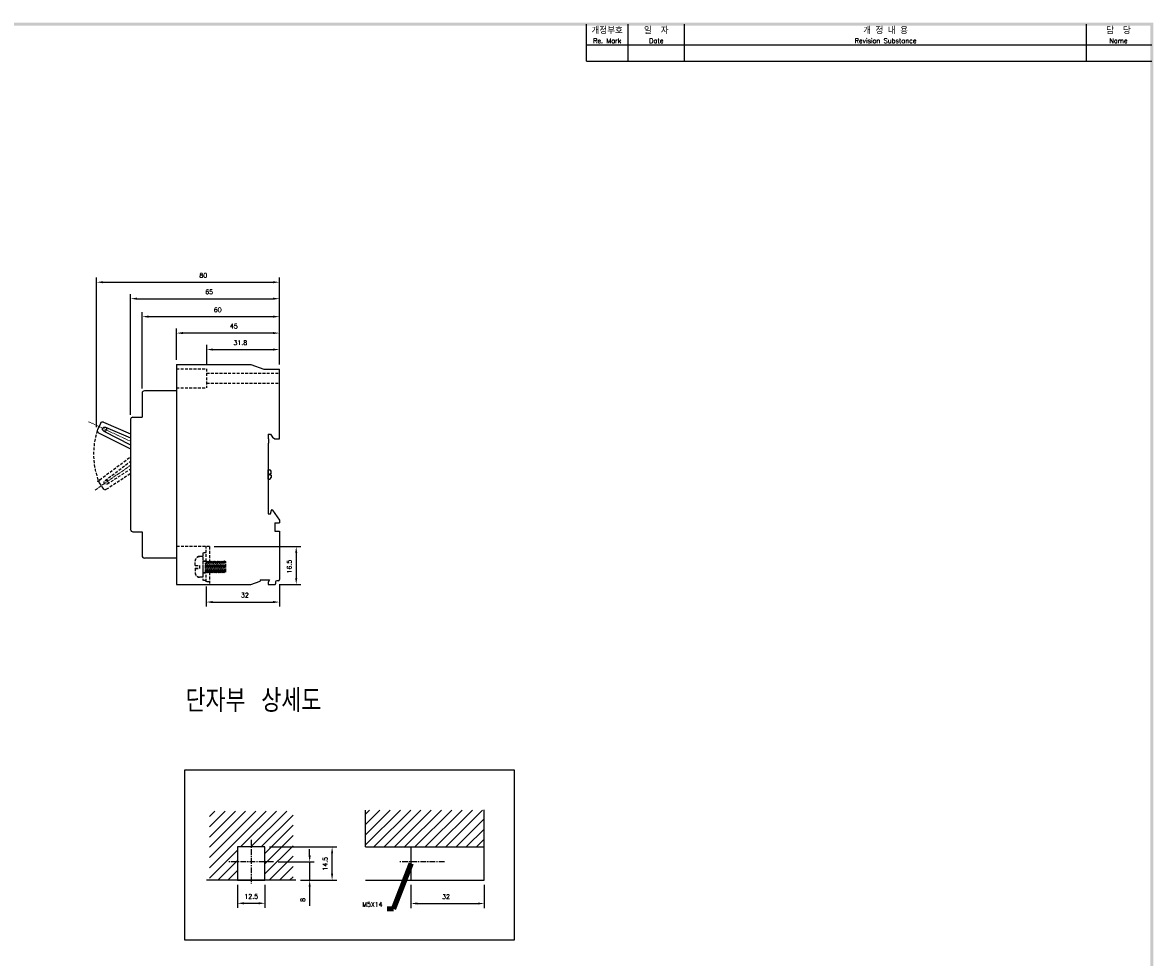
# Model space of a CAD drawing. Extents: x -28 to 1048, y -170 to 585.
# Tile 5 of 5: x 550 to 1044, y 172 to 580. Entities that reach past the tile are written whole.
import ezdxf

# ---------------------------------------------------------------- set-up
doc = ezdxf.new("R2010")
doc.units = 0
doc.header["$MEASUREMENT"] = 0
doc.linetypes.add('CENTER', pattern=[2, 1.25, -0.25, 0.25, -0.25])
doc.linetypes.add('HIDDEN', pattern=[0.375, 0.25, -0.125])
for name, color, linetype in [('cen', 1, 'CENTER'), ('Device', 7, 'CONTINUOUS'), ('di', 3, 'CONTINUOUS'), ('dimtaxt', 3, 'CONTINUOUS'), ('dwg', 7, 'CONTINUOUS'), ('hi', 5, 'HIDDEN'), ('text', 3, 'CONTINUOUS')]:
    doc.layers.add(name, color=color, linetype=linetype)
doc.styles.add('KIM', font='ROMANS.shx', dxfattribs={"height": 5, "bigfont": 'GSG1.shx'})
doc.styles.get("Standard").update_dxf_attribs({"font": 'romans.shx', "height": 2, "bigfont": 'hgs.shx'})
doc.dimstyles.get("Standard").update_dxf_attribs({"dimscale": 0, "dimtxt": 2, "dimasz": 2, "dimexe": 0.5, "dimexo": 0.5, "dimgap": 1, "dimtad": 1, "dimdsep": 46, "dimtxsty": 'Standard', "dimcen": 0, "dimclrd": 3, "dimclre": 3, "dimclrt": 3, "dimadec": 0, "dimazin": 2, "dimtp": 0.1, "dimtm": 0.1, "dimtfac": 1, "dimtmove": 0, "dimatfit": 3, "dimfxl": 0, "dimtolj": 1, "dimarcsym": 0})
doc.dimstyles.new('STANDARD$0', dxfattribs={"dimtxt": 5, "dimasz": 5, "dimexe": 1, "dimexo": 2, "dimgap": 2, "dimtad": 1, "dimdec": 4, "dimzin": 12, "dimdsep": 46, "dimtxsty": 'KIM', "dimcen": -1, "dimdle": 0.1, "dimadec": 0, "dimazin": 0, "dimtfac": 1, "dimtdec": 4, "dimtmove": 0, "dimatfit": 3, "dimfxl": 0, "dimtolj": 1, "dimtzin": 0, "dimarcsym": 0})

# ---------------------------------------------------------------- blocks, each defined once
blk = doc.blocks.new('*D400')
at = {"layer": 'di'}
for p, q in [((630.04, 334.24), (630.04, 325.42)), ((662.04, 335.24), (662.04, 325.42)), ((632.84, 327.42), (659.24, 327.42))]:
    blk.add_line(p, q, dxfattribs=at)
for points in [[(632.84, 327.89), (632.84, 326.95), (630.04, 327.42)], [(659.24, 327.89), (659.24, 326.95), (662.04, 327.42)]]:
    blk.add_solid(points, dxfattribs=at)
at = {"layer": 'di', "insert": (646.92, 330.42), "char_height": 2, "attachment_point": 5}
blk.add_mtext('\\A1;32', dxfattribs=at)
blk = doc.blocks.new('*D401')
at = {"layer": 'di'}
for p, q in [((582.14, 403.8), (582.14, 469.09)), ((584.94, 467.09), (659.24, 467.09)), ((662.04, 431.14), (662.04, 469.09))]:
    blk.add_line(p, q, dxfattribs=at)
for points in [[(584.94, 467.55), (584.94, 466.62), (582.14, 467.09)], [(659.24, 467.55), (659.24, 466.62), (662.04, 467.09)]]:
    blk.add_solid(points, dxfattribs=at)
at = {"layer": 'di', "insert": (628.77, 470.09), "char_height": 2, "attachment_point": 5}
blk.add_mtext('\\A1;80', dxfattribs=at)
blk = doc.blocks.new('*D402')
at = {"layer": 'di'}
for p, q in [((597.04, 409.14), (597.04, 461.9)), ((599.84, 459.9), (659.24, 459.9)), ((662.04, 431.14), (662.04, 461.9))]:
    blk.add_line(p, q, dxfattribs=at)
for points in [[(599.84, 460.36), (599.84, 459.43), (597.04, 459.9)], [(659.24, 460.36), (659.24, 459.43), (662.04, 459.9)]]:
    blk.add_solid(points, dxfattribs=at)
at = {"layer": 'di', "insert": (631.33, 462.9), "char_height": 2, "attachment_point": 5}
blk.add_mtext('\\A1;65', dxfattribs=at)
blk = doc.blocks.new('*D403')
at = {"layer": 'di'}
for p, q in [((602.04, 420.64), (602.04, 454.06)), ((604.84, 452.06), (659.24, 452.06)), ((662.04, 431.14), (662.04, 454.06))]:
    blk.add_line(p, q, dxfattribs=at)
for points in [[(604.84, 452.53), (604.84, 451.6), (602.04, 452.06)], [(659.24, 452.53), (659.24, 451.6), (662.04, 452.06)]]:
    blk.add_solid(points, dxfattribs=at)
at = {"layer": 'di', "insert": (635.06, 455.06), "char_height": 2, "attachment_point": 5}
blk.add_mtext('\\A1;60', dxfattribs=at)
blk = doc.blocks.new('*D391')
at = {"layer": 'di'}
for p, q in [((617.04, 433.14), (617.04, 446.87)), ((659.24, 444.87), (619.84, 444.87)), ((662.04, 431.14), (662.04, 446.87))]:
    blk.add_line(p, q, dxfattribs=at)
for points in [[(619.84, 445.34), (619.84, 444.41), (617.04, 444.87)], [(659.24, 445.34), (659.24, 444.41), (662.04, 444.87)]]:
    blk.add_solid(points, dxfattribs=at)
at = {"layer": 'di', "insert": (642.12, 447.87), "char_height": 2, "attachment_point": 5}
blk.add_mtext('\\A1;45', dxfattribs=at)
blk = doc.blocks.new('*D407')
at = {"layer": 'di'}
for p, q in [((633.54, 351.64), (671.35, 351.64)), ((669.35, 348.84), (669.35, 337.94)), ((662.14, 335.14), (671.35, 335.14))]:
    blk.add_line(p, q, dxfattribs=at)
for points in [[(668.88, 348.84), (669.82, 348.84), (669.35, 351.64)], [(668.88, 337.94), (669.82, 337.94), (669.35, 335.14)]]:
    blk.add_solid(points, dxfattribs=at)
at = {"layer": 'di', "insert": (666.35, 342.88), "char_height": 2, "attachment_point": 5, "rotation": 90}
blk.add_mtext('\\A1;16.5', dxfattribs=at)
blk = doc.blocks.new('*D408')
at = {"layer": 'di'}
for p, q in [((630.24, 431.29), (630.24, 439.68)), ((662.04, 431.29), (662.04, 439.68)), ((633.04, 437.68), (659.24, 437.68))]:
    blk.add_line(p, q, dxfattribs=at)
for points in [[(633.04, 438.15), (633.04, 437.22), (630.24, 437.68)], [(659.24, 438.15), (659.24, 437.22), (662.04, 437.68)]]:
    blk.add_solid(points, dxfattribs=at)
at = {"layer": 'di', "insert": (644.95, 440.68), "char_height": 2, "attachment_point": 5}
blk.add_mtext('\\A1;31.8', dxfattribs=at)
blk = doc.blocks.new('*D413')
at = {"layer": 'di'}
for p, q in [((675.22, 216.76), (675.22, 219.56)), ((661.46, 213.96), (677.22, 213.96)), ((675.22, 213.96), (675.22, 205.96)), ((671.2, 205.96), (677.22, 205.96)), ((675.22, 203.16), (675.22, 194.7))]:
    blk.add_line(p, q, dxfattribs=at)
for points in [[(674.76, 216.76), (675.69, 216.76), (675.22, 213.96)], [(674.76, 203.16), (675.69, 203.16), (675.22, 205.96)]]:
    blk.add_solid(points, dxfattribs=at)
at = {"layer": 'di', "insert": (672.22, 197.36), "char_height": 2, "attachment_point": 5, "rotation": 90}
blk.add_mtext('\\A1;8', dxfattribs=at)
blk = doc.blocks.new('*D414')
at = {"layer": 'di'}
for p, q in [((657.71, 220.46), (687.02, 220.46)), ((685.02, 208.76), (685.02, 217.66)), ((671.7, 205.96), (687.02, 205.96))]:
    blk.add_line(p, q, dxfattribs=at)
for points in [[(684.56, 217.66), (685.49, 217.66), (685.02, 220.46)], [(684.56, 208.76), (685.49, 208.76), (685.02, 205.96)]]:
    blk.add_solid(points, dxfattribs=at)
at = {"layer": 'di', "insert": (682.02, 213.14), "char_height": 2, "attachment_point": 5, "rotation": 90}
blk.add_mtext('\\A1;14.5', dxfattribs=at)
blk = doc.blocks.new('*D415')
at = {"layer": 'di'}
for p, q in [((643.71, 203.96), (643.71, 193.88)), ((655.71, 203.96), (655.71, 193.88)), ((646.51, 195.88), (652.91, 195.88))]:
    blk.add_line(p, q, dxfattribs=at)
for points in [[(646.51, 196.35), (646.51, 195.41), (643.71, 195.88)], [(652.91, 196.35), (652.91, 195.41), (655.71, 195.88)]]:
    blk.add_solid(points, dxfattribs=at)
at = {"layer": 'di', "insert": (649.71, 198.88), "char_height": 2, "attachment_point": 5}
blk.add_mtext('\\A1;12.5', dxfattribs=at)
blk = doc.blocks.new('*D416')
at = {"layer": 'di'}
for p, q in [((719.48, 203.96), (719.48, 193.78)), ((751.48, 203.96), (751.48, 193.78)), ((722.28, 195.78), (748.68, 195.78))]:
    blk.add_line(p, q, dxfattribs=at)
for points in [[(722.28, 196.24), (722.28, 195.31), (719.48, 195.78)], [(748.68, 196.24), (748.68, 195.31), (751.48, 195.78)]]:
    blk.add_solid(points, dxfattribs=at)
at = {"layer": 'di', "insert": (734.79, 198.78), "char_height": 2, "attachment_point": 5}
blk.add_mtext('\\A1;32', dxfattribs=at)

msp = doc.modelspace()

# ---------------------------------------------------------------- hatches: boundary and pattern name
at = {"layer": 'di'}
h = msp.add_hatch(dxfattribs=at)
h.set_pattern_fill('ANSI31', color=256, style=0)
h.set_pattern_definition([(45, (-299.1365, -36.7388), (-2.245064, 2.245064), [])])
h.paths.add_polyline_path([(667.982, 236.142), (631.438, 236.142), (631.438, 205.964), (643.71, 205.964), (643.71, 220.464), (655.71, 220.464), (655.71, 205.964), (667.982, 205.964)])
h = msp.add_hatch(dxfattribs=at)
h.set_pattern_fill('ANSI31', color=256, style=0)
h.set_pattern_definition([(45, (-299.1365, -45.521), (-2.245064, 2.245064), [])])
h.paths.add_polyline_path([(751.484, 236.579), (699.61, 236.579), (699.61, 220.464), (751.484, 220.464)])

# ---------------------------------------------------------------- linework, layer by layer
at = {"layer": 'cen', "lineweight": 5}
for p, q in [((578.662, 406.177), (597.038, 397.608)), ((581.499, 376.354), (597.038, 387.136))]:
    msp.add_line(p, q, dxfattribs=at)
at = {"layer": 'cen', "ltscale": 2}
for p, q in [((649.71, 223.56), (649.71, 204.369)), ((659.456, 213.964), (639.964, 213.964)), ((734.103, 213.964), (714.611, 213.964))]:
    msp.add_line(p, q, dxfattribs=at)
at = {"layer": 'Device', "linetype": 'Continuous'}
for p, q in [((617.038, 431.143), (617.038, 351.743)), ((617.038, 431.143), (649.538, 431.143)), ((649.538, 431.143), (655.253, 429.143)), ((655.253, 429.143), (662.038, 429.143)), ((662.038, 398.743), (662.038, 429.143)), ((602.038, 418.643), (602.038, 408.143)), ((617.038, 419.643), (603.038, 419.643)), ((583.839, 405.449), (582.547, 402.678)), ((585.142, 405.945), (597.038, 400.818)), ((597.038, 407.143), (597.038, 400.818)), ((598.038, 408.143), (602.038, 408.143)), ((583.004, 401.362), (597.038, 394.308)), ((585.26, 402.107), (597.038, 396.105)), ((586.021, 403.738), (597.038, 399.062)), ((597.038, 400.818), (597.038, 359.143)), ((657.038, 400.743), (657.038, 398.743)), ((657.038, 400.743), (658.138, 400.743)), ((657.038, 400.743), (658.038, 400.743)), ((658.138, 400.743), (659.038, 399.443)), ((657.038, 398.743), (657.238, 398.743)), ((657.038, 396.743), (657.038, 365.943)), ((657.038, 396.743), (657.238, 396.743)), ((657.238, 398.743), (657.238, 396.743)), ((659.038, 399.443), (660.038, 398.743)), ((660.038, 398.743), (662.038, 398.743)), ((657.038, 381.143), (657.038, 385.143)), ((657.038, 385.143), (657.738, 385.143)), ((657.038, 381.143), (657.738, 381.143)), ((657.838, 382.893), (657.838, 383.393)), ((658.338, 383.393), (657.838, 383.393)), ((658.338, 382.893), (657.838, 382.893)), ((658.338, 383.393), (658.338, 384.543)), ((658.338, 382.893), (658.338, 381.743)), ((657.038, 365.943), (658.138, 365.943)), ((658.138, 365.943), (658.565, 367.535)), ((658.921, 367.599), (662.038, 363.243)), ((660.038, 362.043), (660.038, 358.343)), ((660.038, 362.043), (662.038, 362.043)), ((662.038, 363.243), (662.038, 362.043)), ((598.038, 358.143), (602.038, 358.143)), ((602.038, 358.143), (602.038, 347.643)), ((617.038, 356.443), (617.038, 353.243)), ((660.038, 358.343), (662.038, 358.343)), ((662.038, 358.343), (662.038, 337.243)), ((617.038, 351.743), (617.038, 335.143)), ((617.038, 346.643), (603.038, 346.643)), ((649.538, 335.143), (653.538, 336.543)), ((653.538, 337.143), (657.638, 337.143)), ((653.538, 337.143), (653.538, 336.543)), ((657.638, 337.143), (657.038, 336.143)), ((657.038, 336.143), (657.038, 335.143)), ((660.338, 336.243), (660.338, 335.343)), ((661.538, 336.743), (660.838, 336.743)), ((617.038, 335.143), (649.538, 335.143)), ((657.038, 335.143), (660.138, 335.143))]:
    msp.add_line(p, q, dxfattribs=at)
msp.add_circle((585.64, 402.923), 0.9, dxfattribs=at)
for centre, radius, start, end in [((603.038, 418.643), 1, 90, 180), ((584.746, 405.027), 1, 66.68468, 155), ((598.038, 407.143), 1, 90, 180), ((583.453, 402.255), 1, 155, 243.31532), ((657.738, 384.543), 0.6, 0, 90), ((657.738, 381.743), 0.6, 270, 0), ((658.758, 367.483), 0.2, 35.59381, 165), ((598.038, 359.143), 1, 180, 270), ((603.038, 347.643), 1, 180, 270), ((660.838, 336.243), 0.5, 90, 180), ((661.538, 337.243), 0.5, 270, 0), ((660.138, 335.343), 0.2, 270, 0)]:
    msp.add_arc(centre, radius, start, end, dxfattribs=at)
at = {"layer": 'di'}
msp.add_lwpolyline([(620.649, 254.156), (764.475, 254.156), (764.475, 179.763), (620.649, 179.763)], close=True, dxfattribs=at)
at = {"layer": 'dimtaxt'}
for p, q in [((814.273, 563.553), (814.273, 579.803)), ((838.973, 563.553), (838.973, 579.803)), ((1014.531, 563.553), (1014.531, 579.803)), ((796.073, 570.703), (1043.073, 570.703)), ((796.073, 563.553), (1043.073, 563.553))]:
    msp.add_line(p, q, dxfattribs=at)
at = {"layer": 'dwg', "color": 7}
for p, q in [((699.61, 220.464), (699.61, 236.579)), ((751.484, 205.964), (751.484, 236.661)), ((699.61, 220.464), (751.484, 220.464)), ((719.484, 205.964), (719.484, 220.464)), ((669.202, 205.964), (630.218, 205.964)), ((699.61, 205.964), (751.484, 205.964))]:
    msp.add_line(p, q, dxfattribs=at)
msp.add_lwpolyline([(643.71, 205.964), (655.71, 205.964), (655.71, 220.464), (643.71, 220.464)], close=True, dxfattribs=at)
at = {"layer": 'dwg'}
for points in [[(-17.077, 580.453), (-15.777, 579.153), (1043.723, 580.453), (1042.423, 579.153)], [(1043.723, 580.453), (1042.423, 579.153), (1043.723, -165.747), (1042.423, -164.447)]]:
    msp.add_trace(points, dxfattribs=at)
at = {"layer": 'hi', "linetype": 'HIDDEN', "ltscale": 5}
for p, q in [((617.038, 429.293), (630.238, 429.293)), ((630.238, 429.293), (630.238, 420.993)), ((630.238, 427.343), (662.038, 427.343)), ((617.038, 420.993), (630.238, 420.993)), ((630.238, 422.943), (662.038, 422.943)), ((583.511, 380.819), (597.038, 390.896)), ((585.862, 380.477), (597.038, 388.9)), ((586.894, 379.002), (597.038, 385.589)), ((586.412, 376.676), (597.038, 383.661)), ((583.289, 379.443), (585.043, 376.938)), ((631.538, 351.643), (617.038, 351.643)), ((630.038, 345.243), (630.038, 351.643)), ((631.538, 351.643), (631.538, 345.027)), ((628.538, 347.343), (627.138, 347.343)), ((628.538, 347.243), (627.138, 347.243)), ((628.538, 348.843), (628.538, 336.843)), ((630.038, 348.843), (628.538, 348.843)), ((628.538, 347.343), (628.538, 338.343)), ((628.538, 347.343), (628.538, 338.343)), ((625.238, 343.443), (625.238, 345.443)), ((625.238, 343.343), (625.238, 345.343)), ((625.238, 343.443), (627.038, 343.443)), ((625.238, 343.343), (627.038, 343.343)), ((625.238, 342.243), (625.238, 340.243)), ((625.238, 342.243), (627.038, 342.243)), ((625.238, 342.143), (625.238, 340.143)), ((625.238, 342.143), (627.038, 342.143)), ((627.038, 343.443), (627.038, 342.243)), ((627.038, 343.343), (627.038, 342.143)), ((628.538, 345.343), (630.138, 345.343)), ((630.138, 345.243), (628.538, 345.243)), ((630.138, 340.776), (629.738, 344.51)), ((629.738, 340.343), (629.738, 344.51)), ((630.138, 340.676), (629.738, 344.41)), ((629.738, 340.243), (629.738, 344.41)), ((630.138, 340.776), (629.738, 340.343)), ((630.538, 340.343), (630.138, 345.343)), ((630.538, 344.91), (630.138, 345.343)), ((630.538, 340.243), (630.138, 345.243)), ((630.538, 344.81), (630.138, 345.243)), ((630.538, 340.343), (630.138, 340.776)), ((630.538, 344.91), (630.938, 345.343)), ((630.538, 344.81), (630.938, 345.243)), ((630.938, 340.776), (630.538, 344.91)), ((630.938, 340.676), (630.538, 344.81)), ((630.538, 340.343), (630.938, 340.776)), ((631.338, 340.343), (630.938, 345.343)), ((630.938, 345.343), (631.338, 344.91)), ((631.338, 340.243), (630.938, 345.243)), ((630.938, 345.243), (631.338, 344.81)), ((630.938, 340.776), (631.338, 340.343)), ((631.338, 344.91), (631.738, 345.343)), ((631.338, 344.81), (631.738, 345.243)), ((631.738, 340.776), (631.338, 344.91)), ((631.738, 340.676), (631.338, 344.81)), ((631.338, 340.343), (631.738, 340.776)), ((632.138, 340.343), (631.738, 345.343)), ((631.738, 345.343), (632.138, 344.91)), ((632.138, 340.243), (631.738, 345.243)), ((631.738, 345.243), (632.138, 344.81)), ((631.738, 340.776), (632.138, 340.343)), ((632.138, 344.91), (632.538, 345.343)), ((632.138, 344.81), (632.538, 345.243)), ((632.538, 340.776), (632.138, 344.91)), ((632.538, 340.676), (632.138, 344.81)), ((632.138, 340.343), (632.538, 340.776)), ((632.938, 340.343), (632.538, 345.343)), ((632.538, 345.343), (632.938, 344.91)), ((632.938, 340.243), (632.538, 345.243)), ((632.538, 345.243), (632.938, 344.81)), ((632.538, 340.776), (632.938, 340.343)), ((632.938, 344.91), (633.338, 345.343)), ((632.938, 344.81), (633.338, 345.243)), ((633.338, 340.776), (632.938, 344.91)), ((633.338, 340.676), (632.938, 344.81)), ((632.938, 340.343), (633.338, 340.776)), ((633.338, 345.343), (633.738, 344.91)), ((633.738, 340.343), (633.338, 345.343)), ((633.338, 345.243), (633.738, 344.81)), ((633.738, 340.243), (633.338, 345.243)), ((633.338, 340.776), (633.738, 340.343)), ((633.738, 344.91), (634.138, 345.343)), ((633.738, 344.81), (634.138, 345.243)), ((634.138, 340.776), (633.738, 344.91)), ((634.138, 340.676), (633.738, 344.81)), ((633.738, 340.343), (634.138, 340.776)), ((634.538, 340.343), (634.138, 345.343)), ((634.138, 345.343), (634.538, 344.91)), ((634.538, 340.243), (634.138, 345.243)), ((634.138, 345.243), (634.538, 344.81)), ((634.138, 340.776), (634.538, 340.343)), ((634.538, 344.91), (634.938, 345.343)), ((634.538, 344.81), (634.938, 345.243)), ((634.938, 340.776), (634.538, 344.91)), ((634.938, 340.676), (634.538, 344.81)), ((634.538, 340.343), (634.938, 340.776)), ((635.338, 340.343), (634.938, 345.343)), ((634.938, 345.343), (635.338, 344.91)), ((635.338, 340.243), (634.938, 345.243)), ((634.938, 345.243), (635.338, 344.81)), ((634.938, 340.776), (635.338, 340.343)), ((635.338, 344.91), (635.738, 345.343)), ((635.338, 344.81), (635.738, 345.243)), ((635.738, 340.776), (635.338, 344.91)), ((635.738, 340.676), (635.338, 344.81)), ((635.338, 340.343), (635.738, 340.776)), ((636.138, 340.343), (635.738, 345.343)), ((635.738, 345.343), (636.138, 344.91)), ((636.138, 340.243), (635.738, 345.243)), ((635.738, 345.243), (636.138, 344.81)), ((635.738, 340.776), (636.138, 340.343)), ((636.138, 344.91), (636.538, 345.343)), ((636.138, 344.81), (636.538, 345.243)), ((636.538, 340.776), (636.138, 344.91)), ((636.538, 340.676), (636.138, 344.81)), ((636.138, 340.343), (636.538, 340.776)), ((636.938, 340.343), (636.538, 345.343)), ((636.538, 345.343), (636.938, 344.91)), ((636.938, 340.243), (636.538, 345.243)), ((636.538, 345.243), (636.938, 344.81)), ((636.538, 340.776), (636.938, 340.343)), ((636.938, 344.91), (637.338, 345.343)), ((636.938, 344.81), (637.338, 345.243)), ((637.338, 340.776), (636.938, 344.91)), ((637.338, 340.676), (636.938, 344.81)), ((636.938, 340.343), (637.338, 340.776)), ((637.738, 340.343), (637.338, 345.343)), ((637.338, 345.343), (637.738, 344.91)), ((637.738, 340.243), (637.338, 345.243)), ((637.338, 345.243), (637.738, 344.81)), ((637.338, 340.776), (637.738, 340.343)), ((638.082, 345.366), (637.738, 344.91)), ((638.082, 345.266), (637.738, 344.81)), ((638.138, 340.776), (637.738, 344.91)), ((638.138, 340.676), (637.738, 344.81)), ((638.138, 340.776), (637.738, 340.343)), ((638.31, 340.548), (638.082, 345.366)), ((638.538, 344.91), (638.082, 345.366)), ((638.31, 340.448), (638.082, 345.266)), ((638.538, 344.81), (638.082, 345.266)), ((638.31, 340.548), (638.138, 340.776)), ((638.538, 340.776), (638.31, 340.548)), ((638.538, 340.776), (638.538, 344.91)), ((638.538, 340.676), (638.538, 344.81)), ((628.538, 338.343), (627.138, 338.343)), ((628.538, 338.243), (627.138, 338.243)), ((628.538, 340.343), (629.738, 340.343)), ((628.538, 340.243), (629.738, 340.243)), ((630.038, 336.843), (628.538, 336.843)), ((630.138, 340.676), (629.738, 340.243)), ((630.038, 336.243), (630.038, 340.568)), ((631.538, 336.243), (630.038, 336.243)), ((630.538, 340.243), (630.138, 340.676)), ((630.538, 340.243), (630.938, 340.676)), ((630.938, 340.676), (631.338, 340.243)), ((631.338, 340.243), (631.738, 340.676)), ((631.538, 340.46), (631.538, 335.143)), ((631.738, 340.676), (632.138, 340.243)), ((632.138, 340.243), (632.538, 340.676)), ((632.538, 340.676), (632.938, 340.243)), ((632.938, 340.243), (633.338, 340.676)), ((633.338, 340.676), (633.738, 340.243)), ((633.738, 340.243), (634.138, 340.676)), ((634.138, 340.676), (634.538, 340.243)), ((634.538, 340.243), (634.938, 340.676)), ((634.938, 340.676), (635.338, 340.243)), ((635.338, 340.243), (635.738, 340.676)), ((635.738, 340.676), (636.138, 340.243)), ((636.138, 340.243), (636.538, 340.676)), ((636.538, 340.676), (636.938, 340.243)), ((636.938, 340.243), (637.338, 340.676)), ((637.338, 340.676), (637.738, 340.243)), ((638.138, 340.676), (637.738, 340.243)), ((638.31, 340.448), (638.138, 340.676)), ((638.538, 340.676), (638.31, 340.448))]:
    msp.add_line(p, q, dxfattribs=at)
msp.add_circle((586.378, 379.74), 0.9, dxfattribs=at)
for centre, radius, start, end in [((614.631, 392.015), 33.775, 162.30085, 201.80386), ((584.109, 380.017), 1, 126.68468, 215), ((627.138, 345.443), 1.9, 90, 180), ((627.138, 345.343), 1.9, 90, 180), ((627.138, 340.243), 1.9, 180, 270), ((627.138, 340.143), 1.9, 180, 270)]:
    msp.add_arc(centre, radius, start, end, dxfattribs=at)
at = {"layer": 'hi', "linetype": 'HIDDEN'}
msp.add_arc((585.863, 377.512), 1, 215, 303.31532, dxfattribs=at)
msp.add_point((582.732, 380.239), dxfattribs=at)
at = {"layer": 'text'}
msp.add_line((796.073, 563.553), (796.073, 579.803), dxfattribs=at)

# ---------------------------------------------------------------- texts
at = {"layer": 'di'}
for s, insert, char_height, width, attachment_point in [('개정부호\\P{\\H0.72727x;Re. Mark}', (805.173, 574.928), 2.86, 18.2, 5), ('{\\H1.1x;일  자}\\P{\\H0.8x;Date}', (826.623, 574.928), 2.6, 24.7, 5), ('{\\H1.1x;개 정 내 용\\P\\H0.72727x;Revision Substance}', (926.752, 574.928), 2.6, 175.55808, 5), ('담  당\\P{\\H0.72727x;Name}', (1028.477, 574.928), 2.86, 27.89192, 5), ('{\\Fromans,hgs|c129;단자부 상세도}', (621.005, 289.375), 10, 116.39597, 1)]:
    msp.add_mtext(s, dxfattribs=dict(at, insert=insert, char_height=char_height, width=width, attachment_point=attachment_point))
at = {"layer": 'di', "insert": (707.108, 194.391), "char_height": 2, "attachment_point": 9}
msp.add_mtext('M5X14', dxfattribs=at)

# ---------------------------------------------------------------- dimensions: what is measured, and where the dimension line sits
at = {"layer": 'di'}
for base, p1, p2, text, picture, middle in [((662.038, 467.088), (582.137, 401.798), (662.038, 429.143), '80', '*D401', (628.766, 467.088)), ((655.71, 195.878), (643.71, 205.964), (655.71, 205.964), '12.5', '*D415', (649.71, 195.878))]:
    dim = msp.add_linear_dim(base=base, p1=p1, p2=p2, text=text, dimstyle='STANDARD$0', override={"dimtxt": 3, "dimasz": 2.8, "dimexe": 2, "dimdec": 2, "dimzin": 8, "dimtxsty": 'Standard', "dimcen": 0, "dimclrd": 256, "dimclre": 256, "dimclrt": 256, "dimadec": 2, "dimazin": 2, "dimtfac": 0.6, "dimtdec": 2, "dimtzin": 8, "dimlwd": 65535, "dimlwe": 65535, "dimarcsym": 1}, dxfattribs=at)
    dim.commit()
    dim.dimension.update_dxf_attribs({"geometry": picture, "text_midpoint": middle, "dimtype": 160})
for base, p1, p2, angle, picture, middle in [((662.038, 459.897), (597.038, 407.143), (662.038, 429.143), 180, '*D402', (631.334, 459.897)), ((662.038, 452.065), (602.038, 418.643), (662.038, 429.143), 180, '*D403', (635.059, 452.065)), ((617.038, 444.874), (662.038, 429.143), (617.038, 431.143), 180, '*D391', (642.122, 444.874)), ((669.351, 335.143), (631.538, 351.643), (660.138, 335.143), 90, '*D407', (669.351, 342.882)), ((662.038, 327.421), (630.038, 336.243), (662.038, 337.243), 180, '*D400', (646.917, 327.421)), ((685.025, 220.464), (669.702, 205.964), (655.71, 220.464), 90, '*D414', (685.025, 213.14)), ((675.223, 213.964), (669.202, 205.964), (659.456, 213.964), 90, '*D413', (675.223, 197.364))]:
    dim = msp.add_linear_dim(base=base, p1=p1, p2=p2, angle=angle, dimstyle='STANDARD$0', override={"dimtxt": 3, "dimasz": 2.8, "dimexe": 2, "dimdec": 2, "dimzin": 8, "dimtxsty": 'Standard', "dimcen": 0, "dimclrd": 256, "dimclre": 256, "dimclrt": 256, "dimadec": 2, "dimazin": 2, "dimtfac": 0.6, "dimtdec": 2, "dimtzin": 8, "dimlwd": 65535, "dimlwe": 65535, "dimarcsym": 1}, dxfattribs=at)
    dim.commit()
    dim.dimension.update_dxf_attribs({"geometry": picture, "text_midpoint": middle, "dimtype": 160})
for base, p1, p2, picture, middle in [((662.038, 437.683), (630.238, 429.293), (662.038, 429.293), '*D408', (644.948, 437.683)), ((751.484, 195.777), (719.484, 205.964), (751.484, 205.964), '*D416', (734.793, 195.777))]:
    dim = msp.add_linear_dim(base=base, p1=p1, p2=p2, dimstyle='STANDARD$0', override={"dimtxt": 3, "dimasz": 2.8, "dimexe": 2, "dimdec": 2, "dimzin": 8, "dimtxsty": 'Standard', "dimcen": 0, "dimclrd": 256, "dimclre": 256, "dimclrt": 256, "dimadec": 2, "dimazin": 2, "dimtfac": 0.6, "dimtdec": 2, "dimtzin": 8, "dimlwd": 65535, "dimlwe": 65535, "dimarcsym": 1}, dxfattribs=at)
    dim.commit()
    dim.dimension.update_dxf_attribs({"geometry": picture, "text_midpoint": middle, "dimtype": 160})

# ---------------------------------------------------------------- leaders
msp.add_leader([(719.484, 213.214), (711.908, 193.391), (709.108, 193.391)], dimstyle='Standard', override={"dimscale": 1, "dimtxt": 3, "dimasz": 2.8, "dimexe": 2, "dimexo": 2, "dimgap": 2, "dimdle": 0.1, "dimclrd": 256, "dimclre": 256, "dimclrt": 256, "dimadec": 2, "dimtfac": 0.6, "dimlwd": 65535, "dimlwe": 65535, "dimarcsym": 1}, dxfattribs=at)

doc.saveas('drawing.dxf')
